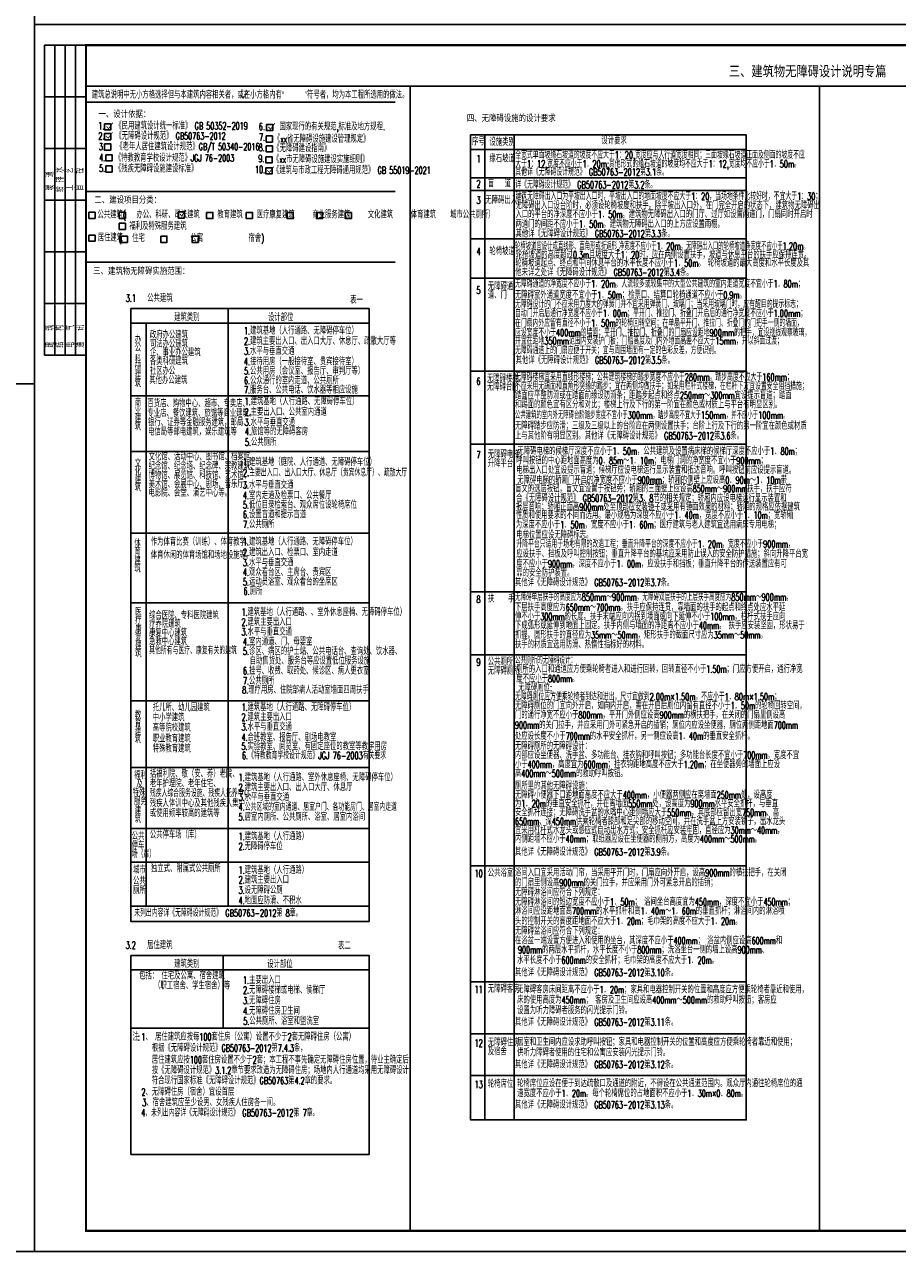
# Model space of a CAD drawing. Extents: x 1779708 to 7299578, y -1121471 to 88434.
# Tile 25 of 100: x 3892248 to 3934525, y -1084792 to -1025392. Entities that reach past the tile are written whole.
import ezdxf
from ezdxf.enums import TextEntityAlignment as Align

# ---------------------------------------------------------------- set-up
doc = ezdxf.new("R2010")
doc.units = 0
doc.header["$LTSCALE"] = 1000
doc.header["$MEASUREMENT"] = 0
doc.layers.get('0').update_dxf_attribs({"linetype": 'CONTINUOUS'})
for name, color, linetype in [('0_sp_施工图设计说明', 7, 'CONTINUOUS'), ('PUB_TEXT', 7, 'CONTINUOUS'), ('PUB_TITLE', 4, 'CONTINUOUS'), ('可见线', 6, 'CONTINUOUS'), ('需修改文字', 30, 'CONTINUOUS')]:
    doc.layers.add(name, color=color, linetype=linetype)
doc.styles.add('HZTXT', font='simplex.shx', dxfattribs={"width": 0.7, "bigfont": 'HZTXT.shx'})
doc.styles.get("Standard").update_dxf_attribs({"font": 'GBENOR', "bigfont": 'GBCBIG'})
doc.styles.add('宋体', font='txt', dxfattribs={"width": 0.8})
doc.styles.add('说明标题', font='simfang.ttf', dxfattribs={"width": 0.8, "height": 400})

# ---------------------------------------------------------------- blocks, each defined once
blk = doc.blocks.new('$titleblk$00000095')
for p, q in [((-150, 20), (-150, 0)), ((-150, 20), (0, 20)), ((-125, 20), (-125, 0)), ((-100, 20), (-100, 0)), ((-75, 20), (-75, 0)), ((-75, 20), (-75, 0)), ((-50, 20), (-50, 0)), ((-25, 20), (-25, 0)), ((0, 20), (0, 0)), ((-150, 15), (-75, 15)), ((-75, 15), (0, 15)), ((-150, 10), (-75, 10)), ((-75, 10), (0, 10)), ((-150, 5), (-75, 5)), ((-75, 5), (0, 5))]:
    blk.add_line(p, q)
at = {"width": 0.8}
for s, p in [('建   筑', (-146.45, 15.65)), ('暖  通', (-70.35, 15.73)), ('结   构', (-146.45, 10.91)), ('给 排 水', (-71.03, 10.9)), ('电   气', (-146.45, 5.65)), ('工   艺', (-70.35, 6.13)), ('通   讯', (-146.45, 0.88)), ('自   控', (-70.35, 1.24))]:
    blk.add_text(s, height=3.509, dxfattribs=at).set_placement(p)
blk = doc.blocks.new('A$C3D8761CE')
at = {"layer": 'PUB_TITLE'}
blk.add_lwpolyline([(0, 0), (84100, 0), (84100, 59400), (0, 59400)], close=True, dxfattribs=at)
at = {"layer": 'PUB_TITLE', "const_width": 100}
blk.add_lwpolyline([(2500, 1000), (83100, 1000), (83100, 58400), (2500, 58400)], close=True, dxfattribs=at)
at = {"layer": 'PUB_TITLE', "xscale": 99.99999962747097, "yscale": 100.0000007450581, "zscale": 99.99999962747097, "rotation": 90}
blk.add_blockref('$titleblk$00000095', (2500, 58400), dxfattribs=at)

msp = doc.modelspace()

# ---------------------------------------------------------------- linework, layer by layer
at = {"layer": 'PUB_TEXT', "color": 8}
msp.add_line((3968823.3, -1028369.2), (3895223.3, -1028369.2), dxfattribs=at)
at = {"layer": 'PUB_TEXT'}
for p, q in [((3895223.3, -1029144.3), (3910191.9, -1029144.3)), ((3913849.1, -1030739.3, 1803.8), (3913849.1, -1035765, 1803.8)), ((3914549.1, -1030739.3, 1803.8), (3914549.1, -1035765, 1803.8)), ((3915962.4, -1030739.3, 1803.8), (3915962.4, -1035765, 1803.8)), ((3913849.1, -1031439.3, 1803.8), (3927201.3, -1031439.3, 1803.8)), ((3913849.1, -1032815.9, 1803.8), (3927201.3, -1032815.9, 1803.8)), ((3913849.1, -1033430.7, 1803.8), (3927201.3, -1033430.7, 1803.8)), ((3913849.1, -1035765, 1803.8), (3913849.1, -1078426.2, 1803.8)), ((3914549.1, -1035765, 1803.8), (3914549.1, -1078426.2, 1803.8)), ((3915962.4, -1035765, 1803.8), (3915962.4, -1078426.2, 1803.8)), ((3927201.3, -1035765, 1803.8), (3927201.3, -1078426.2, 1803.8)), ((3913849.1, -1037669.1, 1803.8), (3927201.3, -1037669.1, 1803.8)), ((3902110.5, -1039146.8), (3902110.5, -1043361.1)), ((3897398.8, -1039846.8), (3908938.1, -1039846.8)), ((3898137.3, -1039846.8), (3898137.3, -1068075)), ((3913849.1, -1042170.5, 1803.8), (3927201.3, -1042170.5, 1803.8)), ((3902110.5, -1042661.1), (3902110.5, -1047909.1)), ((3897398.8, -1043361.1), (3908378.5, -1043361.1)), ((3913849.1, -1045700.8, 1803.8), (3927201.3, -1045700.8, 1803.8)), ((3902110.5, -1047209.1), (3902110.5, -1052333.5)), ((3902110.5, -1052333.5), (3902110.5, -1062835.1)), ((3913849.1, -1052853.9, 1803.8), (3927201.3, -1052853.9, 1803.8)), ((3913849.1, -1055900.2, 1803.8), (3927201.3, -1055900.2, 1803.8)), ((3897398.8, -1058126.6), (3908938.1, -1058126.6)), ((3897398.8, -1061366.9), (3908938.1, -1061366.9)), ((3902110.5, -1062135.1), (3902110.5, -1068075)), ((3897398.8, -1064315.6), (3908938.1, -1064315.6)), ((3897398.8, -1065946.1), (3908938.1, -1065946.1)), ((3913849.1, -1066126.2, 1803.8), (3927201.3, -1066126.2, 1803.8)), ((3901876.4, -1070458.2), (3901876.4, -1073989.2)), ((3897398.8, -1071158.2), (3908938.1, -1071158.2)), ((3913849.1, -1071744.4, 1803.8), (3927201.3, -1071744.4, 1803.8)), ((3908938.1, -1073989.2), (3897398.8, -1073989.2)), ((3913849.1, -1074263.9, 1803.8), (3927201.3, -1074263.9, 1803.8)), ((3913849.1, -1076267.5, 1803.8), (3927201.3, -1076267.5, 1803.8))]:
    msp.add_line(p, q, dxfattribs=at)
at = {"layer": 'PUB_TEXT', "const_width": 40}
msp.add_lwpolyline([(3902680.7, -1028783.3), (3902852.5, -1028947.2), (3903055.5, -1028658.5)], dxfattribs=at)
at = {"layer": 'PUB_TEXT', "color": 8}
for points in [[(3910917, -1083792.1), (3910917, -1028369.2)], [(3930750.4, -1083792.1), (3930750.4, -1028369.2)]]:
    msp.add_lwpolyline(points, dxfattribs=at)
at = {"layer": 'PUB_TEXT'}
for points in [[(3896123, -1030196.2), (3896423, -1030196.2), (3896423, -1030496.2), (3896123, -1030496.2)], [(3903966.9, -1030224.4), (3904266.9, -1030224.4), (3904266.9, -1030524.4), (3903966.9, -1030524.4)], [(3896123, -1030672.9), (3896423, -1030672.9), (3896423, -1030972.9), (3896123, -1030972.9)], [(3896123, -1031167.3), (3896423, -1031167.3), (3896423, -1031467.3), (3896123, -1031467.3)], [(3903951.7, -1030780.5), (3904251.7, -1030780.5), (3904251.7, -1031080.5), (3903951.7, -1031080.5)], [(3896191.4, -1031696.8), (3896491.4, -1031696.8), (3896491.4, -1031996.8), (3896191.4, -1031996.8)], [(3903956.2, -1031260.4), (3904256.2, -1031260.4), (3904256.2, -1031560.4), (3903956.2, -1031560.4)], [(3896191.4, -1032236.8), (3896491.4, -1032236.8), (3896491.4, -1032536.8), (3896191.4, -1032536.8)], [(3903940.6, -1031791.3), (3904240.6, -1031791.3), (3904240.6, -1032091.3), (3903940.6, -1032091.3)], [(3903940.6, -1032322.2), (3904240.6, -1032322.2), (3904240.6, -1032622.2), (3903940.6, -1032622.2)], [(3895367.3, -1034476.6), (3895667.3, -1034476.6), (3895667.3, -1034776.6), (3895367.3, -1034776.6)], [(3896833.8, -1034476.8), (3897133.8, -1034476.8), (3897133.8, -1034776.8), (3896833.8, -1034776.8)], [(3899693.9, -1034458.6), (3899993.9, -1034458.6), (3899993.9, -1034758.6), (3899693.9, -1034758.6)], [(3901068, -1034484.3), (3901368, -1034484.3), (3901368, -1034784.3), (3901068, -1034784.3)], [(3902988, -1034484.3), (3903288, -1034484.3), (3903288, -1034784.3), (3902988, -1034784.3)], [(3904961.4, -1034484.3), (3905261.4, -1034484.3), (3905261.4, -1034784.3), (3904961.4, -1034784.3)], [(3906381.6, -1034484.3), (3906681.6, -1034484.3), (3906681.6, -1034784.3), (3906381.6, -1034784.3)], [(3907778.9, -1034484.3), (3908078.9, -1034484.3), (3908078.9, -1034784.3), (3907778.9, -1034784.3)], [(3896833.8, -1035014.2), (3897133.8, -1035014.2), (3897133.8, -1035314.2), (3896833.8, -1035314.2)], [(3895367.3, -1035586.9), (3895667.3, -1035586.9), (3895667.3, -1035886.9), (3895367.3, -1035886.9)], [(3896930.6, -1035637.4), (3897230.6, -1035637.4), (3897230.6, -1035937.4), (3896930.6, -1035937.4)], [(3898846.2, -1035637.4), (3899146.2, -1035637.4), (3899146.2, -1035937.4), (3898846.2, -1035937.4)], [(3900367, -1035637.4), (3900667, -1035637.4), (3900667, -1035937.4), (3900367, -1035937.4)], [(3897398.8, -1039146.8), (3908938.1, -1039146.8), (3908938.1, -1068075), (3897398.8, -1068075)], [(3897398.8, -1068075), (3908938.1, -1068075), (3908938.1, -1068823.6), (3897398.8, -1068823.6)], [(3897398.8, -1070458.2), (3908938.1, -1070458.2), (3908938.1, -1080093.4), (3897398.8, -1080093.4)]]:
    msp.add_lwpolyline(points, close=True, dxfattribs=at)
at = {"layer": 'PUB_TEXT', "elevation": 1803.8}
for points in [[(3913849.1, -1030739.3), (3927201.3, -1030739.3), (3927201.3, -1035765), (3913849.1, -1035765)], [(3913849.1, -1035765), (3927201.3, -1035765), (3927201.3, -1078426.2), (3913849.1, -1078426.2)]]:
    msp.add_lwpolyline(points, close=True, dxfattribs=at)
at = {"layer": 'PUB_TEXT'}
for points in [[(3895223.3, -1033473.7), (3910191.9, -1033473.7)], [(3895223.3, -1036899.5), (3910191.9, -1036899.5)], [(3897398.8, -1043361.1), (3908938.1, -1043361.1)], [(3897398.8, -1046067.5), (3908938.1, -1046067.5)], [(3897398.8, -1050016.5), (3908938.1, -1050016.5)], [(3897398.8, -1053385), (3908938.1, -1053385)], [(3897398.8, -1057687.9), (3897398.8, -1062835.1)], [(3897398.8, -1062135.1), (3897398.8, -1068051.3)]]:
    msp.add_lwpolyline(points, dxfattribs=at)
at = {"layer": 'PUB_TITLE'}
for points in [[(3833323.3, -1042792.1), (3892723.3, -1042792.1), (3892723.3, -1000792.1), (3833323.3, -1000792.1)], [(3833323.3, -1084792.1), (3892723.3, -1084792.1), (3892723.3, -1042792.1), (3833323.3, -1042792.1)]]:
    msp.add_lwpolyline(points, close=True, dxfattribs=at)
at = {"layer": '需修改文字', "const_width": 40}
for points in [[(3896193, -1030787.1), (3896301.2, -1030898.1), (3896504.2, -1030609.3)], [(3896213.9, -1030320.1), (3896322.1, -1030431.1), (3896525.1, -1030142.4)], [(3904057.8, -1030348.3), (3904166, -1030459.3), (3904369, -1030170.6)], [(3904002.6, -1032446.2), (3904110.8, -1032557.1), (3904313.8, -1032268.4)], [(3899749.4, -1034546.5), (3899857.6, -1034657.4), (3900060.6, -1034368.7)]]:
    msp.add_lwpolyline(points, dxfattribs=at)

# ---------------------------------------------------------------- block references
at = {"layer": '可见线'}
msp.add_blockref('A$C3D8761CE', (3892723.3, -1084792.1), dxfattribs=at)

# ---------------------------------------------------------------- texts
at = {"layer": '0_sp_施工图设计说明', "style": '说明标题', "width": 0.8}
msp.add_text('三、建筑物无障碍设计说明专篇 ', height=500, dxfattribs=at).set_placement((3926357, -1027897.6))
at = {"layer": '0_sp_施工图设计说明', "color": 2, "style": 'HZTXT'}
for s, width, p in [('全宽式单面坡缘石坡道的坡度不应大于1：20,宽度应与人行道宽度相同；三面坡缘石坡道正面及侧面的坡度不应', 0.6, (3916013.6, -1031880.6, -761)), ('大于1：12,宽度不应小于1．20m;其他形式的缘石坡道的坡度均不应大于1：12,宽度均不应小于1．50m。 ', 0.6, (3916016.1, -1032315.4, 1803.8)), ('其他详《无障碍设计规范》 GB50763-2012第3.1条。', 0.6, (3916016.1, -1032708, 1803.8)), ('详《无障碍设计规范》 GB50763-2012第3.2条。', 0.6, (3916016.1, -1033325.5, 1803.8)), ('建筑无障碍出入口为平坡出入口时，平坡出入口的地面坡度不应大于1：20，当场地条件比较好时，不宜大于1：30；', 0.6, (3916024.2, -1033881.5, 1803.8)), ('无障碍出入口设台阶时，必须设轮椅坡度和扶手。除平坡出入口外，在门完全开启的状态下，建筑物无障碍出', 0.65, (3916024.2, -1034327.7, 1803.8)), ('入口的平台的净深度不应小于1．50m。建筑物无障碍出入口的门厅、过厅如设置两道门，门扇同时开启时', 0.65, (3916024.2, -1034759, 1803.8)), ('其他详《无障碍设计规范》 GB50763-2012第3.3条。', 0.65, (3916024.2, -1035690.7, 1803.8)), ('两道门的间距不应小于1．50m。建筑物无障碍出入口的上方应设置雨棚。', 0.65, (3916024.2, -1035228, 1803.8)), ('轮椅坡道宜设计成直线形、直角形或折返形,净宽度不应小于1．20m，无障碍出入口的轮椅坡道净宽度不应小于1.20m。', 0.55, (3916000.9, -1036297, -761)), ('轮椅坡道 ', 0.65, (3914761.7, -1036544.1, -761)), (' 轮椅坡道的高度超过0.3m且坡度大于1：20时，应在两侧设置扶手，坡道与休息平台的扶手应保持连贯。', 0.65, (3915886.7, -1036718.1, -761)), ('轮椅坡道起点、终点和中间休息平台的水平长度不应小于1．50m。 轮椅坡道的最大高度和水平长度及其', 0.65, (3916016.1, -1037114.6, 1803.8)), ('无障碍通道的净宽度不应小于1．20m，人流较多或较集中的大型公共建筑的室内走道宽度不宜小于1．80m；', 0.6, (3916000.9, -1038123.4, -761)), ('他未详之处详《无障碍设计规范》 GB50763-2012第3.4条。 ', 0.65, (3916016.1, -1037566.2, 1803.8)), ('道、门 ', 0.65, (3914685, -1038660.8, -761)), ('无障碍通', 0.65, (3914685, -1038243.6, -761)), ('无障碍室外通道宽度不宜小于1．50m；检票口、结算口轮椅通道不应小于0.9m。', 0.65, (3916000.9, -1038660.8, -761)), ('无障碍设计的门不应采用力度大的弹簧门并不宜采用弹簧门、玻璃门；当采用玻璃门时，应有醒目的提示标志；', 0.6, (3916000.9, -1039103.2, -761)), ('自动门开启后通行净宽度不应小于1．00m；平开门、推拉门、折叠门开启后的通行净宽度不应小于1.00mm；', 0.6, (3916000.9, -1039548.5, -761)), ('应设宽度不小于400mm的墙面；平开门、推拉门、折叠门的门扇应设距地900mm的把手，宜设视线观察玻璃，', 0.6, (3916000.9, -1040485.2, -761)), ('在门扇内外应留有直径不小于1．50m的轮椅回转空间；在单扇平开门、推拉门、折叠门的门把手一侧的墙面，', 0.6, (3916000.9, -1040021.4, -761)), ('并宜在距地350mm范围内安装护门板；门槛高度及门内外地面高差不应大于15mm，并以斜面过渡；', 0.6, (3916000.9, -1040883.8, -761)), ('无障碍通道上的门扇应便于开关；宜与周围墙面有一定的色彩反差，方便识别。', 0.6, (3916000.9, -1041345.4, -761)), ('其他详《无障碍设计规范》 GB50763-2012第3.5条。', 0.65, (3916032.1, -1041819.5, 1803.8)), ('无障碍楼梯、', 0.65, (3914640.7, -1042702.8, -761)), ('无障碍楼梯宜采用直线形楼梯；公共建筑楼梯的踏步宽度不应小于280mm，踏步高度不应大于160mm；', 0.6, (3916000.9, -1042634.6, -761)), ('无障碍台阶 ', 0.65, (3914640.7, -1043107.8, -761)), ('不应采用无踢面和直角形突缘的踏步；宜在两侧均做扶手；如采用栏杆式楼梯，在栏杆下方宜设置安全阻挡措施；', 0.6, (3916000.9, -1043071.2, -761)), ('和踢面的颜色宜有区分和对比；楼梯上行及下行的第一阶宜在颜色或材质上与平台有明显区别。', 0.65, (3916000.9, -1043969.6, -761)), ('踏面应平整防滑或在踏面前缘设防滑条；距踏步起点和终点250mm～300mm宜设提示盲道；踏面', 0.65, (3916000.9, -1043518.8, -761)), ('公共建筑的室内外无障碍台阶踏步宽度不宜小于300mm，踏步高度不宜大于150mm，并不应小于100mm。', 0.55, (3916000.9, -1044482.3, -761)), ('无障碍踏步应防滑；三级及三级以上的台阶应在两侧设置扶手；台阶上行及下行的第一阶宜在颜色或材质', 0.65, (3916000.9, -1044997.9, -761)), ('上与其他阶有明显区别。其他详《无障碍设计规范》 GB50763-2012第3.6条。', 0.65, (3916000.9, -1045478.1, -761)), ('无障碍电梯、', 0.65, (3914685, -1046378.1, -761)), (' 无障碍电梯的候梯厅深度不应小于1．50m，公共建筑及设置病床梯的候梯厅深度不应小于1．80m；', 0.65, (3915964.2, -1046223.6, -761)), ('升降平台 ', 0.65, (3914685, -1046816.7, -761)), ('呼叫按钮的中心距地面高度为0．85m～1．10m；电梯门洞的净宽度不宜小于900mm；', 0.65, (3916062.2, -1046680.5, -761)), (' 无障碍电梯的轿厢门开启的净宽度不应小于900mm；轿厢的侧壁上应设高0．90m～1．10m带', 0.65, (3915952.1, -1047622.6, -761)), ('电梯出入口处宜设提示盲道；候梯厅应设电梯运行显示装置和抵达音响。呼叫按钮前应设提示盲道。 ', 0.65, (3916062.2, -1047137.2, -761)), ('盲文的选层按钮，盲文宜设置于按钮旁；轿厢的三面壁上应设高850mm～900mm扶手，扶手应符', 0.65, (3916007, -1048039.6, -761)), ('合《无障碍设计规范》 GB50763-2012第3．8节的相关规定；轿厢内应设电梯运行显示装置和', 0.65, (3916053.7, -1048501.2, -761)), ('性质和使用要求的不同而选用。最小规格为深度不应小于1．40m，宽度不应小于1．10m；宽轿厢', 0.65, (3916041, -1049323.1, -761)), ('报层音响；轿厢正面高900mm处至顶部应安装镜子或采用有镜面效果的材料；轿厢的规格应依据建筑', 0.65, (3916041, -1048921.4, -761)), ('为深度不应小于1．50m，宽度不应小于1．60m；医疗建筑与老人建筑宜选用病床专用电梯； ', 0.65, (3916041, -1049783.7, -761)), ('电梯位置应设无障碍标志。', 0.65, (3916064.7, -1050277.8, -761)), ('升降平台只适用于场地有限的改造工程；垂直升降平台的深度不应小于1．20m，宽度不应小于900mm，', 0.6, (3916064.7, -1050719, -761)), ('度不应小于900mm，深度不应小于1．00m，应设扶手和挡板；垂直升降平台的传送装置应有可', 0.65, (3916064.7, -1051679.4, -761)), ('应设扶手、挡板及呼叫控制按钮；垂直升降平台的基坑应采用防止误入的安全防护措施；斜向升降平台宽', 0.65, (3916064.7, -1051196.2, -761)), ('靠的安全防护装置。 ', 0.65, (3916064.7, -1052119, -761)), ('其他详《无障碍设计规范》 GB50763-2012第3.7条。', 0.65, (3916000.9, -1052582.9, -761)), ('扶    手', 0.65, (3914685, -1053369.4, -761)), ('无障碍单层扶手的高度应为850mm～900mm，无障碍双层扶手的上层扶手高度应为850mm～900mm，', 0.57, (3916000.9, -1053288.5, -761)), ('下层扶手高度应为650mm～700mm。扶手应保持连贯，靠墙面的扶手的起点和终点处应水平延', 0.65, (3916000.9, -1053781.6, -761)), ('伸不小于300mm的长度。扶手末端应向内拐到墙面或向下延伸不小于100mm，栏杆式扶手应向', 0.65, (3916000.9, -1054228.2, -761)), ('下成弧形或延伸到地面上固定。扶手内侧与墙面的净距离不应小于40mm。 扶手应安装坚固，形状易于', 0.65, (3916000.9, -1054663.3, -761)), ('抓握。圆形扶手的直径应为35mm～50mm，矩形扶手的截面尺寸应为35mm～50mm。 ', 0.65, (3916000.9, -1055122, -761)), ('扶手的材质宜选用防滑、热惰性指标好的材料。', 0.65, (3916000.9, -1055587.7, -761)), ('公共厕所、', 0.65, (3914685, -1056415.8, -761)), ('公共厕所的无障碍设计：', 0.57, (3916000.9, -1056334.8, -761)), ('无障碍厕所', 0.65, (3914685, -1056860.2, -761)), ('厕所的入口和通道应方便乘轮椅者进入和进行回转，回转直径不小于1.50m；门应方便开启，通行净宽', 0.65, (3916055.6, -1056773, -761)), ('度不应小于800mm。', 0.65, (3916065, -1057235.6, -761)), (' 无障碍厕位:', 0.65, (3916000.9, -1057664.1, -761)), ('无障碍厕位应方便乘轮椅者到达和进出，尺寸宜做到2.00m×1.50m，不应小于1．80m×1.50m；', 0.6, (3916000.9, -1058105.1, -761)), ('无障碍厕位的门宜向外开启，如向内开启，需在开启后厕位内留有直径不小于1．50m的轮椅回转空间，', 0.65, (3916000.9, -1058539.7, -761)), ('900mm的关门拉手，并应采用门外可紧急开启的插销；厕位内应设坐便器，厕位两侧距地面700mm', 0.65, (3916000.9, -1059485.7, -761)), ('门的通行净宽不应小于800mm，平开门外侧应设高900mm的横扶把手，在关闭的门扇里侧设高', 0.65, (3916000.9, -1058993.7, -761)), ('处应设长度不小于700mm的水平安全抓杆，另一侧应设高1．40m的垂直安全抓杆。 ', 0.65, (3916000.9, -1060015.5, -761)), ('无障碍厕所的无障碍设计：', 0.65, (3916000.9, -1060498.6, -761)), ('内部应设坐便器、洗手盆、多功能台、挂衣钩和呼叫按钮；多功能台长度不宜小于700mm，宽度不宜', 0.65, (3916000.9, -1060939.6, -761)), ('小于400mm，高度宜为600mm；挂衣钩距地高度不应大于1.20m；在坐便器旁的墙面上应设', 0.65, (3916000.9, -1061387, -761)), ('高400mm～500mm的救助呼叫按钮。', 0.65, (3916000.9, -1061826.5, -761)), ('厕所里的其他无障碍设施：', 0.65, (3916000.9, -1062424.1, -761)), ('无障碍小便器下口距地面高度不应大于400mm，小便器两侧应在离墙面250mm处，设高度', 0.65, (3916000.9, -1062865.1, -761)), ('为1．20m的垂直安全抓杆，并在离墙面550mm处，设高度为900mm水平安全抓杆，与垂直', 0.65, (3916000.9, -1063282.5, -761)), ('650mm、深450mm供乘轮椅者膝部和足尖部的移动空间，并在洗手盆上方安装镜子，出水龙头', 0.65, (3916000.9, -1064146.2, -761)), ('安全抓杆连接；无障碍洗手盆的水嘴中心距侧墙应大于550mm，其底部应留出宽750mm、高', 0.65, (3916000.9, -1063717.9, -761)), ('宜采用杠杆式水龙头或感应式自动出水方式；安全抓杆应安装牢固，直径应为30mm～40mm，', 0.65, (3916000.9, -1064575.7, -761)), ('内侧距墙不应小于40mm；取纸器应设在坐便器的侧前方，高度为400mm～500mm。  ', 0.65, (3916000.9, -1064998.5, -761)), ('其他详《无障碍设计规范》 GB50763-2012第3.9条。', 0.65, (3916000.9, -1065627.8, -761)), ('浴间入口宜采用活动门帘，当采用平开门时，门扇应向外开启，设高900mm的横扶把手，在关闭', 0.65, (3916000.9, -1066632, -761)), ('公共浴室 ', 0.65, (3914685, -1066641.7, -761)), ('的门扇里侧设高900mm的关门拉手，并应采用门外可紧急开启的插销；', 0.65, (3916000.9, -1067111.5, -761)), ('无障碍淋浴间应符合下列规定：', 0.65, (3916000.9, -1067575.6, -761)), ('无障碍淋浴间的短边宽度不应小于1．50m； 浴间坐台高度宜为450mm，深度不宜小于450mm；', 0.65, (3916000.9, -1068044.4, -761)), ('未列出内容详《无障碍设计规范》 GB50763-2012第 8章。', 0.6, (3897557.7, -1068582)), ('淋浴间应设距地面高700mm的水平抓杆和高1．40m～1．60m的垂直抓杆；淋浴间内的淋浴喷', 0.65, (3916000.9, -1068485.5, -761)), ('头的控制开关的高度距地面不应大于1．20m；毛巾架的高度不应大于1．20m。    ', 0.65, (3916000.9, -1068976.2, -761)), ('无障碍盆浴间应符合下列规定：', 0.65, (3916000.9, -1069451.7, -761)), ('在浴盆一端设置方便进入和使用的坐台，其深度不应小于400mm； 浴盆内侧应设高600mm和', 0.65, (3916000.9, -1069920.5, -761)), ('900mm的两层水平抓杆，水平长度不小于800mm；洗浴坐台一侧的墙上设高900mm、', 0.65, (3916148.2, -1070361.6, -761)), ('水平长度不小于600mm的安全抓杆；毛巾架的高度不应大于1．20m。 ', 0.65, (3916104.9, -1070864.7, -761)), ('其他详《无障碍设计规范》 GB50763-2012第3.10条。', 0.65, (3916000.9, -1071465.3, -761)), ('无障碍客房', 0.65, (3914685, -1072259.9, -761)), ('无障碍客房床间距离不应小于1．20m；家具和电器控制开关的位置和高度应方便乘轮椅者靠近和使用，', 0.65, (3916104.9, -1072290.9, -761)), ('床的使用高度为450mm； 客房及卫生间应设高400mm～500mm的救助呼叫按钮；客房应', 0.65, (3916104.9, -1072790.9, -761)), ('设置为听力障碍者服务的闪光提示门铃。', 0.65, (3916104.9, -1073300.5, -761)), ('其他详《无障碍设计规范》 GB50763-2012第3.11条。', 0.65, (3916000.9, -1073862.9, -761)), ('无障碍住房', 0.65, (3914685, -1074853.8, -761)), ('居室和卫生间内应设求助呼叫按钮；家具和电器控制开关的位置和高度应方便乘轮椅者靠近和使用；', 0.65, (3916104.9, -1074830.3, -761)), ('及宿舍 ', 0.65, (3914685, -1075286.6, -761)), ('供听力障碍者使用的住宅和公寓应安装闪光提示门铃。', 0.65, (3916104.9, -1075338.2, -761)), ('其他详《无障碍设计规范》 GB50763-2012第3.12条。', 0.65, (3916000.9, -1075920.1, -761)), ('轮椅席位 ', 0.65, (3914685, -1076857.5, -761)), ('道宽度不应小于1．20m。每个轮椅席位的占地面积不应小于1．30m×0．80m。', 0.65, (3916104.9, -1077313.2, -761)), ('轮椅席位应设在便于到达疏散口及通道的附近，不得设在公共通道范围内。观众厅内通往轮椅席位的通', 0.65, (3916104.9, -1076833.9, -761)), ('其他详《无障碍设计规范》 GB50763-2012第3.13条。', 0.65, (3916000.9, -1077867.1, -761)), ('4、未列出内容详《无障碍设计规范》 GB50763-2012第 7章。', 0.6, (3897894.6, -1078252.9))]:
    msp.add_text(s, height=350, dxfattribs=dict(at, width=width)).set_placement(p)
at = {"layer": 'PUB_TEXT'}
for s, height, style, width, p in [('建筑总说明中无小方格选择但与本建筑内容相关者，或在小方格内有“      ”符号者，均为本工程所选用的做法。', 350, 'HZTXT', 0.65, (3895498.7, -1028970.4)), ('  一、设计依据：', 320, '宋体', 0.8, (3895430.1, -1029874.6, 506.5)), ('  四、无障碍设施的设计要求', 320, '宋体', 0.8, (3913268, -1030074.2, 3607.6)), ('2.   《无障碍设计规范》 GB50763-2012', 350, 'HZTXT', 0.65, (3895822.7, -1030964.5)), ('1.   《民用建筑设计统一标准》 GB 50352-2019', 350, 'HZTXT', 0.65, (3895818.5, -1030474.1)), ('6.    国家现行的有关规范,标准及地方规程.', 350, 'HZTXT', 0.65, (3903596.1, -1030511.6, 2872.5)), (' 3.   《老年人居住建筑设计规范》GB/T 50340-2016', 350, 'HZTXT', 0.65, (3895694.4, -1031480.7)), ('8.', 350, 'HZTXT', 0.65, (3903587.7, -1031525.1)), ('7.', 350, 'HZTXT', 0.65, (3903604.6, -1031022)), ('《无障碍建设指南》', 350, 'HZTXT', 0.65, (3904292.4, -1031561.2)), ('《xx省无障碍设施建设管理规定》', 350, 'HZTXT', 0.65, (3904322.8, -1031106.4)), ('序号', 350, 'HZTXT', 0.65, (3913921.4, -1031231.4, 1803.8)), ('设施类别', 350, 'HZTXT', 0.65, (3914766, -1031256.1, 1803.8)), ('设计要求', 350, 'HZTXT', 0.65, (3920186.6, -1031187.2, 1803.8)), ('4.', 350, 'HZTXT', 0.65, (3895861.8, -1032003.7)), ('《特教教育学校设计规范》JGJ 76-2003', 350, 'HZTXT', 0.65, (3896621.5, -1032028.6)), ('9.', 350, 'HZTXT', 0.65, (3903572, -1032056)), ('《xx市无障碍设施建设实施细则》', 350, 'HZTXT', 0.65, (3904276.7, -1032092.1)), ('1', 350, 'HZTXT', 0.65, (3914135.9, -1032067.3, 1803.8)), ('缘石坡道', 350, 'HZTXT', 0.65, (3914761.7, -1032061.5, -761)), ('5.', 350, 'HZTXT', 0.65, (3895861.8, -1032530.2)), ('《残疾无障碍设施建设标准》', 350, 'HZTXT', 0.65, (3896628.2, -1032545.4)), ('10.', 350, 'HZTXT', 0.65, (3903414.7, -1032586.9)), ('《建筑与市政工程无障碍通用规范》 GB 55019-2021', 350, 'HZTXT', 0.65, (3904276.7, -1032623)), ('2', 350, 'HZTXT', 0.65, (3914135.9, -1033279.9, 1803.8)), ('盲   道', 350, 'HZTXT', 0.65, (3914685, -1033269.6, -761)), ('  二、建设项目分类：', 320, '宋体', 0.8, (3895233.9, -1034026.5, 1803.8)), ('3', 350, 'HZTXT', 0.65, (3914135.9, -1034071.9, 1803.8)), ('无障碍出入口 ', 350, 'HZTXT', 0.65, (3914567.1, -1034068.5, -761)), ('公共建筑(   办公、科研、司法建筑     教育建筑    医疗康复建筑     商业服务建筑     文化建筑     体育建筑    城市公共厕所）', 350, 'HZTXT', 0.65, (3895782, -1034771.8)), (' 福利及特殊服务建筑', 350, 'HZTXT', 0.65, (3897173, -1035325.3)), ('居住建筑', 350, 'HZTXT', 0.65, (3895793.9, -1035888.1)), ('(   住宅             公寓             宿舍)', 350, 'HZTXT', 0.65, (3896802.2, -1035910.3)), ('4', 350, 'HZTXT', 0.65, (3914135.9, -1036549.9, 1803.8)), ('  三、建筑物无障碍实施范围：', 320, '宋体', 0.8, (3895174.1, -1037473.8, 1803.8)), ('5', 350, 'HZTXT', 0.65, (3914135.9, -1038429.9, 1803.8)), ('3.1   公共建筑', 350, 'HZTXT', 0.65, (3897152.7, -1038816.8)), ('表一', 350, 'HZTXT', 0.65, (3908017.3, -1038910.5)), ('建筑类别', 350, 'HZTXT', 0.65, (3899496.5, -1039737.8)), ('设计部位', 350, 'HZTXT', 0.65, (3904040.9, -1039750.8)), ('1.建筑基地（人行通路、无障碍停车位）', 350, 'HZTXT', 0.65, (3902877.2, -1040392.4, -1282.4)), ('政府办公建筑', 350, 'HZTXT', 0.65, (3898319, -1040591.1, -1282.4)), ('司法办公建筑', 350, 'HZTXT', 0.65, (3898319, -1041029.6, -1282.4)), ('2.建筑主要出入口、出入口大厅、休息厅、疏散大厅等', 350, 'HZTXT', 0.65, (3902877.2, -1040896.3, -1282.4)), ('企、事业办公建筑', 350, 'HZTXT', 0.65, (3898319, -1041446.4, -1282.4)), ('3.水平与垂直交通', 350, 'HZTXT', 0.65, (3902877.2, -1041378.4, -1282.4)), ('各类科研建筑', 350, 'HZTXT', 0.65, (3898319, -1041863.1, -1282.4)), ('4.接待用房（一般接待室、贵宾接待室）', 350, 'HZTXT', 0.65, (3902877.2, -1041882.3, -1282.4)), ('其他办公建筑', 350, 'HZTXT', 0.65, (3898291.5, -1042788.4, -1282.4)), ('社区办公', 350, 'HZTXT', 0.65, (3898319, -1042339.6, -1282.4)), ('5.公共用房（会议室、报告厅、审判厅等）', 350, 'HZTXT', 0.65, (3902877.2, -1042342.7, -1282.4)), ('6.公众通行的室内走道、公共厕所', 350, 'HZTXT', 0.65, (3902877.2, -1042803, -1282.4)), ('7.服务台、公共电话、饮水器等相应设施', 350, 'HZTXT', 0.65, (3902877.2, -1043254.9, -1282.4)), ('6', 350, 'HZTXT', 0.65, (3914135.9, -1042839.7, 1803.8)), ('百货店、购物中心、超市、专卖店、', 350, 'HZTXT', 0.65, (3898198.5, -1043914.3, -1282.4)), ('1.建筑基地（人行通路、无障碍停车位）', 350, 'HZTXT', 0.65, (3902906.2, -1043814, -1282.4)), ('专业店、餐饮建筑、旅馆等商业建筑，', 350, 'HZTXT', 0.65, (3898198.5, -1044383.1, -1282.4)), ('2.主要出入口、公共室内通道', 350, 'HZTXT', 0.65, (3902906.2, -1044327.4, -1282.4)), ('银行、证券等金融服务建筑，邮局、', 350, 'HZTXT', 0.65, (3898232.6, -1044828.3, -1282.4)), ('3.水平与垂直交通', 350, 'HZTXT', 0.65, (3902906.2, -1044824.4, -1282.4)), ('电信局等邮电建筑，娱乐建筑等', 350, 'HZTXT', 0.65, (3898232.6, -1045283.6, -1282.4)), ('4.旅馆等的无障碍客房', 350, 'HZTXT', 0.65, (3902922.7, -1045274.3, -1282.4)), ('5.公共厕所', 350, 'HZTXT', 0.65, (3902922.7, -1045789.9, -1282.4)), ('纪念馆、纪念塔、纪念碑、宗教建筑、', 350, 'HZTXT', 0.65, (3898256.4, -1046940.2, -1282.4)), ('文化馆、活动中心、图书馆、档案馆、', 350, 'HZTXT', 0.65, (3898256.4, -1046492.5, -1282.4)), ('1.建筑基地（庭院、人行通道、无障碍停车位）', 350, 'HZTXT', 0.65, (3902828, -1046752.6, -1282.4)), ('7', 350, 'HZTXT', 0.65, (3914135.9, -1046404.4, 1803.8)), ('博物馆、展览馆、科技馆、艺术馆、', 350, 'HZTXT', 0.65, (3898256.4, -1047387.9, -1282.4)), ('2.主要出入口、出入口大厅、休息厅（贵宾休息厅）、疏散大厅', 350, 'HZTXT', 0.6, (3902828, -1047266.1, -1282.4)), ('美术馆、会展中心、剧场、音乐厅、', 350, 'HZTXT', 0.65, (3898256.4, -1047826.4, -1282.4)), ('3.水平与垂直交通', 350, 'HZTXT', 0.65, (3902828, -1047860.4, -1282.4)), ('电影院、会堂、演艺中心等。 ', 350, 'HZTXT', 0.65, (3898256.4, -1048245.3, -1282.4)), ('4.室内走道及检票口、公共餐厅', 350, 'HZTXT', 0.65, (3902828, -1048364.4, -1282.4)), ('5.低位目录检索台、观众席位设轮椅席位', 350, 'HZTXT', 0.65, (3902828, -1048824.7, -1282.4)), ('6.设置盲道和提示盲道', 350, 'HZTXT', 0.65, (3902828, -1049290.8, -1282.4)), ('7.公共厕所', 350, 'HZTXT', 0.65, (3902828, -1049773.3, -1282.4)), ('作为体育比赛（训练）、体育教学、', 350, 'HZTXT', 0.65, (3898363.2, -1050615.5, -1282.4)), ('2.建筑出入口、检票口、室内走道', 350, 'HZTXT', 0.65, (3902828, -1051121.4, -1282.4)), ('1.建筑基地（人行通路、无障碍停车位）', 350, 'HZTXT', 0.65, (3902828, -1050608, -1282.4)), ('体育休闲的体育场馆和场地设施等。 ', 350, 'HZTXT', 0.65, (3898363.2, -1051253, -1282.4)), ('3.水平与垂直交通', 350, 'HZTXT', 0.65, (3902828, -1051618.4, -1282.4)), ('4.观众看台区、主席台、贵宾区', 350, 'HZTXT', 0.65, (3902828, -1052085.3, -1282.4)), ('5.运动员浴室、观众看台的坐席区', 350, 'HZTXT', 0.65, (3902828, -1052551.4, -1282.4)), ('6.厕所', 350, 'HZTXT', 0.65, (3902855.6, -1052999.2, -1282.4)), ('8', 350, 'HZTXT', 0.65, (3914135.9, -1053395.8, 1803.8)), ('1.建筑基地（人行通路、、室外休息座椅、无障碍停车位）', 350, 'HZTXT', 0.65, (3902754.6, -1054017.4, -1282.4)), ('疗养院建筑', 350, 'HZTXT', 0.65, (3898280.8, -1054587.8, -1282.4)), ('综合医院、专科医院建筑', 350, 'HZTXT', 0.65, (3898280.8, -1054170.3, -1282.4)), ('2.建筑主要出入口', 350, 'HZTXT', 0.65, (3902754.6, -1054497, -1282.4)), ('康复中心建筑', 350, 'HZTXT', 0.65, (3898280.8, -1055022, -1282.4)), ('3.水平与垂直交通', 350, 'HZTXT', 0.65, (3902754.6, -1054967.1, -1282.4)), ('其他所有与医疗、康复有关的建筑', 350, 'HZTXT', 0.6, (3898280.8, -1055875.5, -2564.8)), ('急救中心建筑', 350, 'HZTXT', 0.65, (3898280.8, -1055439.4, -1282.4)), ('4.室内通道、门、母婴室', 350, 'HZTXT', 0.65, (3902828, -1055447.8, -1282.4)), ('5.诊区、病区的护士站、公共电话台、查询处、饮水器、', 350, 'HZTXT', 0.65, (3902828, -1055908.1, -1282.4)), ('自助售货处、服务台等应设置低位服务设施', 350, 'HZTXT', 0.65, (3903151.7, -1056374.2, -1282.4)), ('9', 350, 'HZTXT', 0.65, (3914135.9, -1056442.1, 1803.8)), ('6.挂号、收费、取药处、候诊区、病人更衣室', 350, 'HZTXT', 0.65, (3902828, -1056856.8, -1282.4)), ('7.公共厕所', 350, 'HZTXT', 0.65, (3902828, -1057344.3, -1282.4)), ('8.理疗用房、住院部病人活动室墙面四周扶手', 350, 'HZTXT', 0.65, (3902789.5, -1057782.3, -1282.4)), ('托儿所、幼儿园建筑', 350, 'HZTXT', 0.65, (3898456.8, -1058634.9, -1282.4)), ('1.建筑基地（人行通路、无障碍停车位）', 350, 'HZTXT', 0.65, (3902754.6, -1058620.5, -1282.4)), ('中小学建筑', 350, 'HZTXT', 0.65, (3898456.8, -1059121.8, -1282.4)), ('2.建筑主要出入口', 350, 'HZTXT', 0.65, (3902754.6, -1059100.1, -1282.4)), ('高等院校建筑', 350, 'HZTXT', 0.65, (3898456.8, -1059613.1, -1282.4)), ('4.合班教室、报告厅、剧场电教室', 350, 'HZTXT', 0.65, (3902754.6, -1060074.1, -1282.4)), ('3.水平与垂直交通', 350, 'HZTXT', 0.65, (3902754.6, -1059570.2, -1282.4)), ('特殊教育建筑', 350, 'HZTXT', 0.65, (3898456.8, -1060627.2, -2564.8)), ('职业教育建筑', 350, 'HZTXT', 0.65, (3898456.8, -1060142.2, -1282.4)), ('5.实验教室、阅览室、有固定座位的教室等教学用房', 350, 'HZTXT', 0.65, (3902754.6, -1060513.1, -1282.4)), ('6.《特教教育学校设计规范》JGJ 76-2003有关要求', 350, 'HZTXT', 0.6, (3902776.4, -1060958.3)), ('括福利院、敬（安、养）老院、', 350, 'HZTXT', 0.65, (3898317.9, -1061847, -1282.4)), (' 福利', 350, 'HZTXT', 0.65, (3897398.8, -1061911.6)), (' 及', 350, 'HZTXT', 0.65, (3897506.1, -1062331.1)), ('老年护理院、老年住宅、', 350, 'HZTXT', 0.65, (3898317.9, -1062314.8, -1282.4)), ('1.建筑基地（人行通路、室外休息座椅、无障碍停车位）', 350, 'HZTXT', 0.65, (3902615.9, -1062020.3)), ('特殊', 350, 'HZTXT', 0.65, (3897483.4, -1062743.4)), ('残疾人综合服务设施、残疾人托养中心、', 350, 'HZTXT', 0.6, (3898317.9, -1062783.3, -1282.4)), ('3.水平与垂直交通', 350, 'HZTXT', 0.65, (3902615.9, -1062970)), ('2.建筑主要出入口、出入口大厅、休息厅', 350, 'HZTXT', 0.65, (3902615.9, -1062499.9)), (' 服务', 350, 'HZTXT', 0.65, (3897398.8, -1063169.3)), ('残疾人体训中心及其他残疾人集中', 350, 'HZTXT', 0.65, (3898317.9, -1063269.6, -1282.4)), ('4.公共区域的室内通道、居室户门、各功能房门、居室内走道', 350, 'HZTXT', 0.6, (3902613.4, -1063450.7)), ('或使用频率较高的建筑等 ', 350, 'HZTXT', 0.65, (3898317.9, -1063753.1, -1282.4)), ('5.居室内厕所、公共厕所、浴室、居室内浴间', 350, 'HZTXT', 0.65, (3902613.4, -1063933.1)), ('公共停车场（库）', 350, 'HZTXT', 0.65, (3898317.9, -1064795.6, -1282.4)), ('停车', 350, 'HZTXT', 0.65, (3897441.4, -1065310.1)), ('公共', 350, 'HZTXT', 0.65, (3897441.4, -1064860.3)), ('2.无障碍停车位', 350, 'HZTXT', 0.65, (3902615.9, -1065355)), ('1.建筑基地（人行通路）', 350, 'HZTXT', 0.65, (3902615.9, -1064875.4)), ('场（库） ', 350, 'HZTXT', 0.6, (3897441.4, -1065729.6)), ('城市', 350, 'HZTXT', 0.65, (3897503, -1066490.7)), ('独立式、附属式公共厕所', 350, 'HZTXT', 0.65, (3898373.3, -1066426.1, -1282.4)), ('1.建筑基地（人行通路）', 350, 'HZTXT', 0.65, (3902615.9, -1066505.8)), ('公共', 350, 'HZTXT', 0.65, (3897503, -1067031.7)), ('2.建筑主要出入口', 350, 'HZTXT', 0.65, (3902615.9, -1066977.9)), ('10', 350, 'HZTXT', 0.65, (3914049.5, -1066668.1, 1803.8)), ('厕所', 350, 'HZTXT', 0.65, (3897503, -1067489.6)), ('3.设无障碍公厕', 350, 'HZTXT', 0.65, (3902615.9, -1067472.2)), ('4.地面应防滑、不积水', 350, 'HZTXT', 0.65, (3902615.9, -1067980.8)), ('3.2   居住建筑', 350, 'HZTXT', 0.65, (3897148, -1070136.5)), ('表二', 350, 'HZTXT', 0.65, (3907432.5, -1070169.3)), ('建筑类别', 350, 'HZTXT', 0.65, (3899496.5, -1071049.2)), ('设计部位', 350, 'HZTXT', 0.65, (3904004.7, -1071062.3)), ('包括： 住宅及公寓、宿舍建筑', 350, 'HZTXT', 0.65, (3897801, -1071616.4, -2564.8)), ('1.主要出入口', 350, 'HZTXT', 0.65, (3902831.5, -1071831.2, -2564.8)), ('（职工宿舍、学生宿舍）等', 350, 'HZTXT', 0.65, (3898523.7, -1072098.3, -2564.8)), ('2.无障碍楼梯或电梯、侯梯厅', 350, 'HZTXT', 0.65, (3902831.5, -1072312, -2564.8)), ('11', 350, 'HZTXT', 0.65, (3914049.5, -1072286.2, 1803.8)), ('3.无障碍住房', 350, 'HZTXT', 0.65, (3902831.5, -1072823.3, -2564.8)), ('4.无障碍住房卫生间', 350, 'HZTXT', 0.65, (3902831.5, -1073327.5, -2564.8)), ('5.公共厕所、浴室和盥洗室', 350, 'HZTXT', 0.65, (3902842, -1073815.2, -2564.8)), ('注', 350, 'HZTXT', 0.65, (3897479.8, -1074578.2)), (':', 350, 'HZTXT', 0.65, (3897735.2, -1074578.2)), ('1、 居住建筑应按每100套住房（公寓）设置不少于2套无障碍住房（公寓）', 350, 'HZTXT', 0.65, (3897910.4, -1074578.2)), ('12', 350, 'HZTXT', 0.65, (3914049.5, -1074880.2, 1803.8)), ('根据《无障碍设计规范》GB50763-2012第7.4.3条，', 350, 'HZTXT', 0.65, (3898410.7, -1075119.9)), ('居住建筑应按100套住房设置不少于2套；本工程不事先确定无障碍住房位置，待业主确定后，', 350, 'HZTXT', 0.65, (3898410.7, -1075691.1)), ('按《无障碍设计规范》3.1.2章节要求改造为无障碍住房；场地内人行通道均采用无障碍设计，', 350, 'HZTXT', 0.65, (3898410.7, -1076197)), ('符合现行国家标准《无障碍设计规范》GB50763第4.2章的要求。 ', 350, 'HZTXT', 0.65, (3898410.7, -1076696.1)), ('2、无障碍住房（宿舍）宜设首层', 350, 'HZTXT', 0.65, (3897910.4, -1077245.7)), ('13', 350, 'HZTXT', 0.65, (3914049.5, -1076883.8, 1803.8)), (' 3、宿舍建筑应至少设男、女残疾人住房各一间。', 350, 'HZTXT', 0.65, (3897790.4, -1077752.3))]:
    msp.add_text(s, height=height, dxfattribs=dict(at, style=style, width=width)).set_placement(p)
at = {"layer": 'PUB_TEXT', "style": 'HZTXT', "width": 0.65}
for s, p in [('办', (3897743.1, -1040613.5, -1282.4)), ('公', (3897743.1, -1041003.9, -1282.4)), ('科', (3897743.1, -1041557, -1282.4)), ('研', (3897743.1, -1041947.3, -1282.4)), ('建', (3897743.1, -1042337.6, -1282.4)), ('筑', (3897743.1, -1042727.9, -1282.4)), ('商', (3897743.1, -1043645.4, -1282.4)), ('建', (3897743.1, -1044426, -1282.4)), ('业', (3897743.1, -1044035.7, -1282.4)), ('筑', (3897743.1, -1044816.4, -1282.4)), ('文', (3897743.1, -1046598.5, -1282.4)), ('化', (3897743.1, -1046988.8, -1282.4)), ('建', (3897743.1, -1047379.2, -1282.4)), ('筑', (3897743.1, -1047769.5, -1282.4)), ('体', (3897720.7, -1050476.2)), ('育', (3897720.7, -1050866.6)), ('建', (3897720.7, -1051302.9)), ('筑', (3897720.7, -1051693.2)), ('医', (3897759.8, -1053799.2)), ('疗', (3897759.8, -1054189.6)), ('康', (3897759.8, -1054634.4)), ('复', (3897759.8, -1055024.7)), ('建', (3897759.8, -1055415)), ('筑', (3897759.8, -1055805.3)), ('教', (3897743.1, -1058784.6, -1282.4)), ('育', (3897743.1, -1059174.9, -1282.4)), ('建', (3897743.1, -1059565.3, -1282.4)), ('筑', (3897743.1, -1059955.6, -1282.4)), ('建', (3897738.9, -1063404.3, -1282.4)), ('筑', (3897738.9, -1063819.7, -1282.4))]:
    msp.add_text(s, height=350, dxfattribs=at).set_placement(p, align=Align.MIDDLE)

doc.saveas('drawing.dxf')
